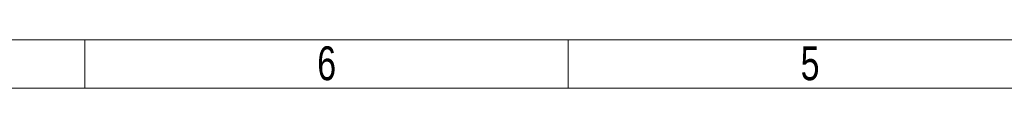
# Model space of a CAD drawing. Header units: millimetres. Extents: x 171540 to 202986, y -130244 to -107782.
# Tile 2 of 14: x 186894 to 192473, y -130244 to -129970. Entities that reach past the tile are written whole.
import ezdxf

# ---------------------------------------------------------------- set-up
doc = ezdxf.new("R2010")
doc.units = ezdxf.units.MM
doc.header["$LTSCALE"] = 0.25
doc.styles.add('SLDTEXTSTYLE3', font='TXT', dxfattribs={"width": 0.75})

# ---------------------------------------------------------------- blocks, each defined once
blk = doc.blocks.new('cajetin')
at = {"color": 7, "linetype": 'Continuous', "lineweight": 18}
for p, q in [((853.5, 7.5), (7.5, 7.5)), ((430.5, 7.5), (430.5, 7.5)), ((430.5, 7.5), (430.5, 0)), ((505.5, 7.5), (505.5, 0)), ((861, 0), (0, 0))]:
    blk.add_line(p, q, dxfattribs=at)
at = {"color": 7, "linetype": 'Continuous', "lineweight": 0, "char_height": 5.25, "attachment_point": 2, "style": 'SLDTEXTSTYLE3'}
for s, insert in [('6', (468.01, 6.49)), ('5', (543.01, 6.49))]:
    blk.add_mtext(s, dxfattribs=dict(at, insert=insert))

msp = doc.modelspace()

# ---------------------------------------------------------------- block references
at = {"xscale": 36.5234375, "yscale": 36.5234375, "zscale": 36.5234375}
msp.add_blockref('cajetin', (171539.8, -130244.4), dxfattribs=at)

doc.saveas('drawing.dxf')
